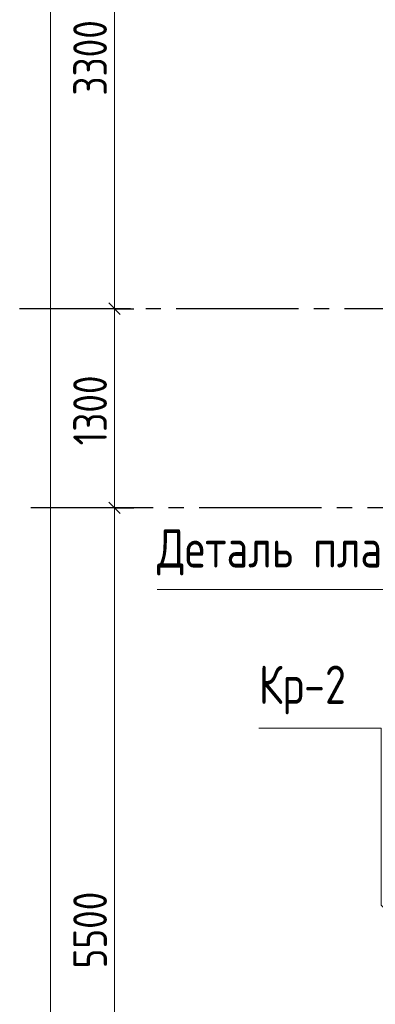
# Model space of a CAD drawing. Header units: millimetres. Extents: x 0 to 43617, y 0 to 59400.
# Tile 4 of 26: x 4600 to 6926, y 21288 to 27718. Entities that reach past the tile are written whole.
import ezdxf

# ---------------------------------------------------------------- set-up
doc = ezdxf.new("R2010")
doc.units = ezdxf.units.MM
doc.linetypes.add('______5', pattern=[1100, 800, -100, 100, -100])
for name, color, linetype, lineweight in [('Standard', 7, 'Continuous', 25), ('Оси', 40, '______5', 18), ('Позиционная метка номер позиции', 7, 'Continuous', 13), ('Примечания', 7, 'Continuous', 25)]:
    doc.layers.add(name, color=color, linetype=linetype, lineweight=lineweight)
doc.styles.add('GOST 2.304-81', font='txt')

msp = doc.modelspace()

# ---------------------------------------------------------------- linework, layer by layer
at = {"layer": 'Standard', "color": 7, "linetype": 'Continuous', "lineweight": 13, "transparency": 33554687}
for p, q in [((5220.5322265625, 25830.02319335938), (5220.5322265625, 29130.02319335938)), ((5220.5322265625, 24530.02319335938), (5220.5322265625, 25830.02319335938)), ((5220.5322265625, 19030.02319335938), (5220.5322265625, 24530.02319335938))]:
    msp.add_line(p, q, dxfattribs=at)
at = {"layer": 'Standard', "color": 7, "linetype": 'Continuous', "lineweight": 25, "transparency": 33554687}
for p, q in [((5258.0322265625, 25792.52319335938), (5183.026123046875, 25867.52319335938)), ((5258.0322265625, 24492.52319335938), (5183.026123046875, 24567.52319335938))]:
    msp.add_line(p, q, dxfattribs=at)
at = {"layer": 'Standard', "color": 251, "linetype": 'Continuous', "lineweight": -3, "true_color": 0x656565, "transparency": 33554687}
for p, q in [((5220.5322265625, 25830.02319335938), (5095.5322265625, 25830.02319335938)), ((5220.5322265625, 25830.02319335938), (5345.526123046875, 25830.02319335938)), ((5220.5322265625, 24530.02319335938), (5095.5322265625, 24530.02319335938)), ((5220.5322265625, 24530.02319335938), (5345.526123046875, 24530.02319335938)), ((5220.5322265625, 24530.02319335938), (5220.5322265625, 24530.02319335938))]:
    msp.add_line(p, q, dxfattribs=at)
at = {"layer": 'Standard', "color": 7, "linetype": 'Continuous', "lineweight": 13, "transparency": 33554687}
msp.add_lwpolyline([(4801.52587890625, 10630.02319335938), (4801.52587890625, 33448.21371963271), (4801.52587890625, 33448.21371963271), (4801.52587890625, 57120.01342773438)], dxfattribs=at)
at = {"layer": 'Standard', "color": 251, "linetype": 'Continuous', "lineweight": -3, "true_color": 0x656565, "transparency": 33554687}
msp.add_lwpolyline([(5220.5322265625, 25830.02319335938), (5203.533935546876, 25830.02319335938), (5203.533935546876, 25830.02319335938), (5203.533935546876, 25830.02319335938), (5203.533935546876, 25830.02319335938), (5203.533935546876, 25830.02319335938), (5203.533935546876, 25830.02319335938), (5203.533935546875, 25830.02319335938), (5203.533935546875, 25830.02319335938), (5203.533935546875, 25830.02319335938), (5203.533935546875, 25830.02319335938), (5203.533935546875, 25830.02319335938), (5203.533935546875, 25830.02319335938), (5203.533935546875, 25830.02319335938), (5203.533935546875, 25830.02319335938), (5203.533935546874, 25830.02319335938), (5203.533935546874, 25830.02319335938), (5203.533935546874, 25830.02319335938), (5203.533935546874, 25830.02319335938), (4700, 25830.02319335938)], dxfattribs=at)
at = {"layer": 'Оси', "color": 8, "linetype": '______5', "lineweight": -3, "transparency": 33554687}
for p, q in [((29523.9990234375, 25830.02319335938), (4600, 25830.02319335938)), ((34073.9990234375, 24530.02319335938), (4600, 24530.02319335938)), ((34073.9990234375, 24530.02319335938), (4600, 24530.02319335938))]:
    msp.add_line(p, q, dxfattribs=at)
at = {"layer": 'Позиционная метка номер позиции', "color": 7, "linetype": 'Continuous', "lineweight": 13, "transparency": 33554687}
msp.add_lwpolyline([(7464.190673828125, 21435.02197265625), (6964.190673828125, 21935.02197265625), (6964.190673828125, 23090.02075195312), (6164.190673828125, 23090.02075195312)], dxfattribs=at)
at = {"layer": 'Примечания', "color": 7, "linetype": 'Continuous', "lineweight": 13, "transparency": 33554687}
msp.add_lwpolyline([(5498.73046875, 23996.73461914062), (9222.723388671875, 23996.73461914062), (9222.723388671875, 23200.01831054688)], dxfattribs=at)

# ---------------------------------------------------------------- texts
at = {"layer": 'Standard', "color": 7, "linetype": 'Continuous', "lineweight": 25, "transparency": 33554687, "char_height": 220.0000047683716, "attachment_point": 7, "rotation": 90.00000250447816, "style": 'GOST 2.304-81'}
for s, insert, width in [('3300', (5170.5322265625, 27221.99096679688), 641.4819359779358), ('1300', (5170.49560546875, 24937.62817382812), 610.1586937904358), ('5500', (5170.5322265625, 21521.99096679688), 641.4819359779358)]:
    msp.add_mtext(s, dxfattribs=dict(at, insert=insert, width=width))
at = {"layer": 'Standard', "color": 7, "linetype": 'Continuous', "lineweight": 25, "transparency": 33554687, "insert": (6164.190673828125, 23181.689453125), "char_height": 250, "width": 728.948974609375, "attachment_point": 7, "style": 'GOST 2.304-81'}
msp.add_mtext('Кр-2', dxfattribs=at)
at = {"layer": 'Примечания', "color": 7, "linetype": 'Continuous', "lineweight": 25, "transparency": 33554687, "insert": (5498.73046875, 24088.4033203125), "char_height": 250, "width": 2150.152587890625, "attachment_point": 7, "style": 'GOST 2.304-81'}
msp.add_mtext('Деталь\\~плана\\~4', dxfattribs=at)

doc.saveas('drawing.dxf')
